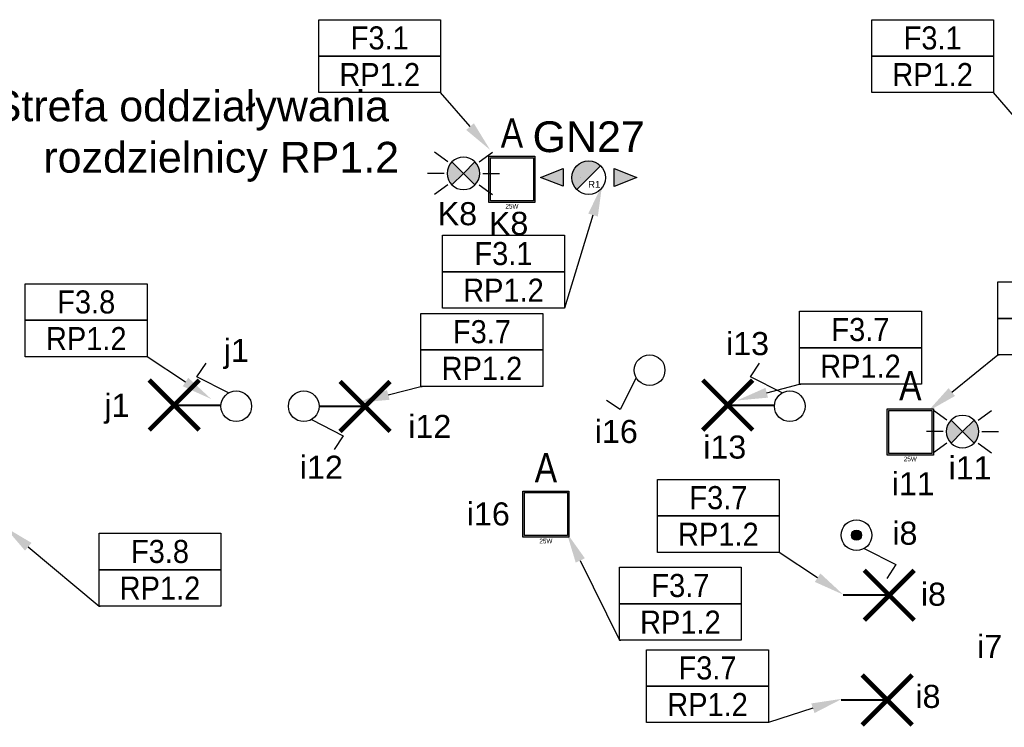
# Model space of a CAD drawing. Header units: millimetres. Extents: x 38270 to 48687, y 14738 to 20042.
# Tile 10 of 19: x 40669 to 41309, y 15155 to 15615. Entities that reach past the tile are written whole.
import ezdxf
from ezdxf import colors
from ezdxf.entities.mleader import LeaderData, LeaderLine
from ezdxf.enums import TextEntityAlignment as Align
from ezdxf.math import Vec2, Vec3

# ---------------------------------------------------------------- set-up
doc = ezdxf.new("R2010")
doc.units = ezdxf.units.MM
for name, color, linetype in [('_IE_Adresy_Obwodów', 246, 'Continuous'), ('_IE_Czujki ruchu ośw', 170, 'Continuous'), ('_IE_Oświetlenie podstawowe oprawy', 5, 'Continuous'), ('_IE_Strefy oddziaływania rozdzielnic elektrycznych', 240, 'Continuous'), ('_IE_Strefy sterowania ośw', 242, 'Continuous'), ('_IE_Strefy sterowania oświetleniem', 242, 'Continuous'), ('_IE_Łączniki_ośw_IP20', 5, 'Continuous'), ('_IE_Łączniki_ośw_IP44', 5, 'Continuous'), ('AX - OPISY', 240, 'Continuous'), ('AX - OPRAWY  EWAKUACYJNE', 240, 'Continuous')]:
    doc.layers.add(name, color=color, linetype=linetype)
doc.layers.add('_IE_punkty oświetleniowe', color=170, linetype='Continuous', lineweight=40)
doc.layers.add('AX - ADRESACJA', color=240, linetype='Continuous', lineweight=5)
doc.styles.add('ARIAL', font='arial.ttf')
doc.styles.add('ARIAL 1.0', font='txt')
doc.styles.add('ML-LENA', font='ARIALN.TTF')
doc.styles.add('ROMANS', font='simplex.shx', dxfattribs={"width": 0.8})
doc.styles.get("Standard").update_dxf_attribs({"font": 'ARIAL.TTF'})

# ---------------------------------------------------------------- blocks, each defined once
blk = doc.blocks.new('*U5022')
at = {"layer": '_IE_Łączniki_ośw_IP20', "color": 170, "ltscale": 3}
for p, q in [((1418.02, 1520.84), (1438.71, 1510.36)), ((1438.71, 1510.36), (1432.72, 1501.38))]:
    blk.add_line(p, q, dxfattribs=at)
blk.add_circle((1413.07, 1529.5), 9.98, dxfattribs=at)
at = {"layer": '_IE_Strefy sterowania ośw', "style": 'ARIAL', "flags": 12}
blk.add_attdef('STREFAOŚW', text='', height=17, dxfattribs=at).set_placement((1503.25, 1537.3), align=Align.MIDDLE)
blk = doc.blocks.new('*U5024')
at = {"layer": '_IE_Łączniki_ośw_IP20', "color": 170, "ltscale": 3}
for p, q in [((1387.42, 1548.64), (1393.41, 1557.63)), ((1408.12, 1538.17), (1387.42, 1548.64))]:
    blk.add_line(p, q, dxfattribs=at)
blk.add_circle((1413.07, 1529.5), 9.98, dxfattribs=at)
at = {"layer": '_IE_Strefy sterowania ośw', "style": 'ARIAL', "flags": 12}
blk.add_attdef('STREFAOŚW', text='', height=17, dxfattribs=at).set_placement((1503.25, 1537.3), align=Align.MIDDLE)
blk = doc.blocks.new('*U5019')
at = {"layer": '_IE_Łączniki_ośw_IP20', "color": 170, "ltscale": 3}
for p, q in [((1404.4, 1524.55), (1393.93, 1503.86)), ((1393.93, 1503.86), (1384.94, 1509.84))]:
    blk.add_line(p, q, dxfattribs=at)
blk.add_circle((1413.07, 1529.5), 9.98, dxfattribs=at)
at = {"layer": '_IE_Strefy sterowania ośw', "style": 'ARIAL', "flags": 12}
blk.add_attdef('STREFAOŚW', text='', height=17, dxfattribs=at).set_placement((1503.25, 1537.3), align=Align.MIDDLE)
blk = doc.blocks.new('*U5042')
at = {"layer": '_IE_punkty oświetleniowe', "ltscale": 2}
blk.add_line((0, 0), (29.89, 0), dxfattribs=at)
at = {"layer": '_IE_punkty oświetleniowe', "ltscale": 2, "const_width": 3}
for points in [[(16.25, -16.25), (-16.25, 16.25)], [(16.25, 16.25), (-16.25, -16.25)]]:
    blk.add_lwpolyline(points, dxfattribs=at)
blk = doc.blocks.new('*U5046')
at = {"layer": '_IE_Łączniki_ośw_IP44'}
h = blk.add_hatch(color=170, dxfattribs=at)
edge = h.paths.add_edge_path()
edge.add_arc((1413.07, 1529.5), 3.27, 270, 630)
at = {"layer": '_IE_Łączniki_ośw_IP20', "color": 170, "ltscale": 3}
for p, q in [((1418.02, 1520.84), (1438.71, 1510.36)), ((1438.71, 1510.36), (1432.72, 1501.38))]:
    blk.add_line(p, q, dxfattribs=at)
blk.add_circle((1413.07, 1529.5), 9.98, dxfattribs=at)
at = {"layer": '_IE_Łączniki_ośw_IP44', "color": 170}
blk.add_circle((1413.07, 1529.5), 3.27, dxfattribs=at)
at = {"layer": '_IE_Strefy sterowania ośw', "style": 'ARIAL', "flags": 12}
blk.add_attdef('STREFAOŚW', text='', height=17, dxfattribs=at).set_placement((1503.25, 1537.3), align=Align.MIDDLE)
blk = doc.blocks.new('Czujka ruchu sufitowa')
at = {"layer": '_IE_Czujki ruchu ośw'}
for points in [[(3278.03, 380.43), (3285.51, 372.96), (3278.03, 365.48, -0.414214)], [(3292.98, 380.43), (3285.51, 372.96), (3292.98, 365.48, 0.414214)]]:
    blk.add_hatch(color=170, dxfattribs=at).paths.add_polyline_path(points)
at = {"layer": '_IE_Czujki ruchu ośw', "color": 170}
for p, q in [((3275.28, 380.38), (3266.59, 386.7)), ((3295.73, 380.38), (3304.42, 386.7)), ((3285.51, 372.96), (3278.03, 380.43)), ((3285.51, 372.96), (3292.98, 380.43)), ((3272.87, 372.96), (3262.13, 372.96)), ((3278.03, 365.48), (3285.51, 372.96)), ((3292.98, 365.48), (3285.51, 372.96)), ((3298.14, 372.96), (3308.89, 372.96)), ((3275.28, 365.53), (3266.59, 359.21)), ((3295.73, 365.53), (3304.42, 359.21))]:
    blk.add_line(p, q, dxfattribs=at)
for start, end in [(90, 270), (270, 90)]:
    blk.add_arc((3285.51, 372.96), 10.57, start, end, dxfattribs=at)
blk = doc.blocks.new('AX - GN27')
at = {"layer": 'AX - OPRAWY  EWAKUACYJNE', "color": 251, "style": 'ARIAL 1.0'}
blk.add_text('GN27', height=0.784, dxfattribs=at).set_placement((-1.5, -0.3))
blk = doc.blocks.new('GN27')
at = {"layer": 'AX - OPRAWY  EWAKUACYJNE'}
for points in [[(15.5, 15.5, 0.668179), (-21.9, 0, 0.198912), (-15.5, -15.5)], [(-62.5, 0.4), (-33.2, -11.2), (-33.2, 12.1)], [(33.2, 12), (62.5, 0.4), (33.2, -11.3)]]:
    blk.add_hatch(color=256, dxfattribs=at).paths.add_polyline_path(points)
for p, q in [((15.5, 15.5), (-15.5, -15.5)), ((-62.5, 0.4), (-33.2, 12.1)), ((-33.2, -11.2), (-62.5, 0.4)), ((-33.2, 12.1), (-33.2, -11.2)), ((33.2, 12), (62.5, 0.4)), ((33.2, -11.3), (33.2, 12)), ((62.5, 0.4), (33.2, -11.3))]:
    blk.add_line(p, q, dxfattribs=at)
blk.add_circle((0, 0), 21.9, dxfattribs=at)
at = {"layer": 'AX - OPRAWY  EWAKUACYJNE', "color": 2}
blk.add_blockref('AX - GN27', (-11.3, -0.1), dxfattribs=at)
at = {"layer": 'AX - ADRESACJA', "style": 'ROMANS', "width": 0.8, "flags": 4}
blk.add_attdef('AX_ADRES', text='', height=20, dxfattribs=at).set_placement((-1.6, -46.2), align=Align.MIDDLE)
at = {"layer": 'AX - OPRAWY  EWAKUACYJNE', "lineweight": 5, "style": 'ARIAL 1.0'}
blk.add_text('R1', height=9, dxfattribs=at).set_placement((7.2, -8.7), align=Align.MIDDLE)
at = {"layer": 'AX - OPRAWY  EWAKUACYJNE', "lineweight": 5, "style": 'ROMANS', "width": 0.8, "flags": 13}
blk.add_attdef('TYP', (-12.6, -0.8), '', height=0.2, dxfattribs=at)
blk = doc.blocks.new('F8R3B6Q8J0')
h = blk.add_hatch(color=0)
h.dxf.hatch_style = 1
h.paths.add_polyline_path([(-0.15, -0.15), (-0.15, 0.15), (0.15, 0.15), (0.15, -0.15)])
h.paths.add_polyline_path([(-0.14, -0.14), (-0.14, 0.14), (0.14, 0.14), (0.14, -0.14)], flags=16)
at = {"color": 0}
for p, q in [((-0.15, -0.15, 0.055), (-0.15, 0.15)), ((-0.15, 0.15), (0.15, 0.15, 0.055)), ((-0.14, -0.14), (-0.14, 0.14)), ((-0.14, 0.14), (0.14, 0.14)), ((0.14, 0.14), (0.14, -0.14)), ((0.15, 0.15, 0.055), (0.15, -0.15)), ((0.15, -0.15), (-0.15, -0.15, 0.055)), ((0.14, -0.14), (-0.14, -0.14))]:
    blk.add_line(p, q, dxfattribs=at)
at = {"color": 0, "style": 'ML-LENA'}
blk.add_attdef('SYMBOL', text='', height=0.19, dxfattribs=at).set_placement((0, 0.15, 244.664), align=Align.BOTTOM_CENTER)
blk.add_attdef('Atr3', text='', height=0.16, dxfattribs=at).set_placement((-0.175, 0, -3.3718), align=Align.MIDDLE_RIGHT)
blk.add_attdef('Atr1', text='', height=0.16, dxfattribs=at).set_placement((0.1742, 0, -3.3993), align=Align.MIDDLE_LEFT)
for tag, height, p in [('MOC', 0.03, (0, -0.16)), ('Atr2', 0.16, (0, -0.197, -3.3993))]:
    blk.add_attdef(tag, text='', height=height, dxfattribs=at).set_placement(p, align=Align.TOP_CENTER)
blk = doc.blocks.new('*U36495')
at = {"layer": '_IE_Adresy_Obwodów', "color": 7}
for points in [[(-792.5, 474.4), (0, 474.4), (0, 237.2), (-792.5, 237.2)], [(-792.5, 237.2), (0, 237.2), (0, 0), (-792.5, 0)]]:
    blk.add_lwpolyline(points, close=True, dxfattribs=at)
at = {"layer": '_IE_Adresy_Obwodów', "width": 0.9, "flags": 12}
for tag, p in [('ADRES', (-396.2, 355.8)), ('ROZDZ', (-396.2, 118.6))]:
    blk.add_attdef(tag, text='', height=150, dxfattribs=at).set_placement(p, align=Align.MIDDLE)
ml = blk.add_multileader_mtext('Standard')
ml.set_content(' ')
ml.set_leader_properties()
ml.build(insert=Vec2(0, 0))
ml.multileader.update_dxf_attribs({"arrow_head_size": 200})
ctx = ml.context
ctx.base_point, ctx.arrow_head_size, ctx.plane_origin = Vec3(-13.6, 0), 200, Vec3(553.5, 71.8)
ctx.text_align_type = 2
notes = []
notes.append((ctx, [(0, (1, 1, 0), (0, 0), (-1, 0), 8, [(0, [(244.8, 797.1), (0, 0)], 0, [])])]))
ctx.mtext.insert, ctx.mtext.alignment, ctx.mtext.flow_direction = Vec3(-10, 2), 3, 5
for ctx, leaders in notes:
    for number, flags, end, landing, length, lines in leaders:
        leader = LeaderData()
        leader.index, (leader.has_last_leader_line, leader.has_dogleg_vector, leader.attachment_direction) = number, flags
        leader.last_leader_point, leader.dogleg_vector, leader.dogleg_length = Vec3(end), Vec3(landing), length
        for number, points, colour, breaks in lines:
            line = LeaderLine()
            line.index, line.vertices, line.color, line.breaks = number, Vec3.list(points), colors.encode_raw_color(colour), breaks
            leader.lines.append(line)
        ctx.leaders.append(leader)
blk = doc.blocks.new('*U36493')
at = {"layer": '_IE_Adresy_Obwodów', "color": 7}
for points in [[(-792.5, 474.4), (0, 474.4), (0, 237.2), (-792.5, 237.2)], [(-792.5, 237.2), (0, 237.2), (0, 0), (-792.5, 0)]]:
    blk.add_lwpolyline(points, close=True, dxfattribs=at)
at = {"layer": '_IE_Adresy_Obwodów', "width": 0.9, "flags": 12}
for tag, p in [('ADRES', (-396.2, 355.8)), ('ROZDZ', (-396.2, 118.6))]:
    blk.add_attdef(tag, text='', height=150, dxfattribs=at).set_placement(p, align=Align.MIDDLE)
ml = blk.add_multileader_mtext('Standard')
ml.set_content(' ')
ml.set_leader_properties()
ml.build(insert=Vec2(0, 0))
ml.multileader.update_dxf_attribs({"arrow_head_size": 200})
ctx = ml.context
ctx.base_point, ctx.arrow_head_size, ctx.plane_origin = Vec3(-13.6, 0), 200, Vec3(553.5, 71.8)
ctx.text_align_type = 2
notes = []
notes.append((ctx, [(0, (1, 1, 0), (0, 0), (-1, 0), 8, [(0, [(321.9, -372.2), (0, 0)], 0, [])])]))
ctx.mtext.insert, ctx.mtext.alignment, ctx.mtext.flow_direction = Vec3(-10, 2), 3, 5
for ctx, leaders in notes:
    for number, flags, end, landing, length, lines in leaders:
        leader = LeaderData()
        leader.index, (leader.has_last_leader_line, leader.has_dogleg_vector, leader.attachment_direction) = number, flags
        leader.last_leader_point, leader.dogleg_vector, leader.dogleg_length = Vec3(end), Vec3(landing), length
        for number, points, colour, breaks in lines:
            line = LeaderLine()
            line.index, line.vertices, line.color, line.breaks = number, Vec3.list(points), colors.encode_raw_color(colour), breaks
            leader.lines.append(line)
        ctx.leaders.append(leader)
blk = doc.blocks.new('*U36699')
at = {"layer": '_IE_Adresy_Obwodów', "color": 7}
for points in [[(-792.5, 474.4), (0, 474.4), (0, 237.2), (-792.5, 237.2)], [(-792.5, 237.2), (0, 237.2), (0, 0), (-792.5, 0)]]:
    blk.add_lwpolyline(points, close=True, dxfattribs=at)
at = {"layer": '_IE_Adresy_Obwodów', "width": 0.9, "flags": 12}
for tag, p in [('ADRES', (-396.2, 355.8)), ('ROZDZ', (-396.2, 118.6))]:
    blk.add_attdef(tag, text='', height=150, dxfattribs=at).set_placement(p, align=Align.MIDDLE)
ml = blk.add_multileader_mtext('Standard')
ml.set_content(' ')
ml.set_leader_properties()
ml.build(insert=Vec2(0, 0))
ml.multileader.update_dxf_attribs({"arrow_head_size": 200})
ctx = ml.context
ctx.base_point, ctx.arrow_head_size, ctx.plane_origin = Vec3(-784.5, 0), 200, Vec3(-1345.9, 71.8)
notes = []
notes.append((ctx, [(0, (1, 1, 0), (-792.5, 0), (1, 0), 8, [(0, [(-1248.4, -366.8), (-792.5, 0)], 0, [])])]))
ctx.mtext.insert, ctx.mtext.flow_direction = Vec3(-782.5, 2), 5
for ctx, leaders in notes:
    for number, flags, end, landing, length, lines in leaders:
        leader = LeaderData()
        leader.index, (leader.has_last_leader_line, leader.has_dogleg_vector, leader.attachment_direction) = number, flags
        leader.last_leader_point, leader.dogleg_vector, leader.dogleg_length = Vec3(end), Vec3(landing), length
        for number, points, colour, breaks in lines:
            line = LeaderLine()
            line.index, line.vertices, line.color, line.breaks = number, Vec3.list(points), colors.encode_raw_color(colour), breaks
            leader.lines.append(line)
        ctx.leaders.append(leader)
blk = doc.blocks.new('*U36718')
at = {"layer": '_IE_Adresy_Obwodów', "color": 7}
for points in [[(-792.5, 474.4), (0, 474.4), (0, 237.2), (-792.5, 237.2)], [(-792.5, 237.2), (0, 237.2), (0, 0), (-792.5, 0)]]:
    blk.add_lwpolyline(points, close=True, dxfattribs=at)
at = {"layer": '_IE_Adresy_Obwodów', "width": 0.9, "flags": 12}
for tag, p in [('ADRES', (-396.2, 355.8)), ('ROZDZ', (-396.2, 118.6))]:
    blk.add_attdef(tag, text='', height=150, dxfattribs=at).set_placement(p, align=Align.MIDDLE)
ml = blk.add_multileader_mtext('Standard')
ml.set_content(' ')
ml.set_leader_properties()
ml.build(insert=Vec2(0, 0))
ml.multileader.update_dxf_attribs({"arrow_head_size": 200})
ctx = ml.context
ctx.base_point, ctx.arrow_head_size, ctx.plane_origin = Vec3(-784.5, 0), 200, Vec3(-1345.9, 71.8)
notes = []
notes.append((ctx, [(0, (1, 1, 0), (-792.5, 0), (1, 0), 8, [(0, [(-1135.5, 698.2), (-792.5, 0)], 0, [])])]))
ctx.mtext.insert, ctx.mtext.flow_direction = Vec3(-782.5, 2), 5
for ctx, leaders in notes:
    for number, flags, end, landing, length, lines in leaders:
        leader = LeaderData()
        leader.index, (leader.has_last_leader_line, leader.has_dogleg_vector, leader.attachment_direction) = number, flags
        leader.last_leader_point, leader.dogleg_vector, leader.dogleg_length = Vec3(end), Vec3(landing), length
        for number, points, colour, breaks in lines:
            line = LeaderLine()
            line.index, line.vertices, line.color, line.breaks = number, Vec3.list(points), colors.encode_raw_color(colour), breaks
            leader.lines.append(line)
        ctx.leaders.append(leader)
blk = doc.blocks.new('*U36721')
at = {"layer": '_IE_Adresy_Obwodów', "color": 7}
for points in [[(-792.5, 474.4), (0, 474.4), (0, 237.2), (-792.5, 237.2)], [(-792.5, 237.2), (0, 237.2), (0, 0), (-792.5, 0)]]:
    blk.add_lwpolyline(points, close=True, dxfattribs=at)
at = {"layer": '_IE_Adresy_Obwodów', "width": 0.9, "flags": 12}
for tag, p in [('ADRES', (-396.2, 355.8)), ('ROZDZ', (-396.2, 118.6))]:
    blk.add_attdef(tag, text='', height=150, dxfattribs=at).set_placement(p, align=Align.MIDDLE)
ml = blk.add_multileader_mtext('Standard')
ml.set_content(' ')
ml.set_leader_properties()
ml.build(insert=Vec2(0, 0))
ml.multileader.update_dxf_attribs({"arrow_head_size": 200})
ctx = ml.context
ctx.base_point, ctx.arrow_head_size, ctx.plane_origin = Vec3(-784.5, 0), 200, Vec3(-1345.9, 71.8)
notes = []
notes.append((ctx, [(0, (1, 1, 0), (-792.5, 0), (1, 0), 8, [(0, [(-1199, -105.8), (-792.5, 0)], 0, [])])]))
ctx.mtext.insert, ctx.mtext.flow_direction = Vec3(-782.5, 2), 5
for ctx, leaders in notes:
    for number, flags, end, landing, length, lines in leaders:
        leader = LeaderData()
        leader.index, (leader.has_last_leader_line, leader.has_dogleg_vector, leader.attachment_direction) = number, flags
        leader.last_leader_point, leader.dogleg_vector, leader.dogleg_length = Vec3(end), Vec3(landing), length
        for number, points, colour, breaks in lines:
            line = LeaderLine()
            line.index, line.vertices, line.color, line.breaks = number, Vec3.list(points), colors.encode_raw_color(colour), breaks
            leader.lines.append(line)
        ctx.leaders.append(leader)
blk = doc.blocks.new('*U36723')
at = {"layer": '_IE_Adresy_Obwodów', "color": 7}
for points in [[(-792.5, 474.4), (0, 474.4), (0, 237.2), (-792.5, 237.2)], [(-792.5, 237.2), (0, 237.2), (0, 0), (-792.5, 0)]]:
    blk.add_lwpolyline(points, close=True, dxfattribs=at)
at = {"layer": '_IE_Adresy_Obwodów', "width": 0.9, "flags": 12}
for tag, p in [('ADRES', (-396.2, 355.8)), ('ROZDZ', (-396.2, 118.6))]:
    blk.add_attdef(tag, text='', height=150, dxfattribs=at).set_placement(p, align=Align.MIDDLE)
ml = blk.add_multileader_mtext('Standard')
ml.set_content(' ')
ml.set_leader_properties()
ml.build(insert=Vec2(0, 0))
ml.multileader.update_dxf_attribs({"arrow_head_size": 200})
ctx = ml.context
ctx.base_point, ctx.arrow_head_size, ctx.plane_origin = Vec3(-784.5, 0), 200, Vec3(-1345.9, 71.8)
notes = []
notes.append((ctx, [(0, (1, 1, 0), (-792.5, 0), (1, 0), 8, [(0, [(-1199, -105.8), (-792.5, 0)], 0, [])])]))
ctx.mtext.insert, ctx.mtext.flow_direction = Vec3(-782.5, 2), 5
for ctx, leaders in notes:
    for number, flags, end, landing, length, lines in leaders:
        leader = LeaderData()
        leader.index, (leader.has_last_leader_line, leader.has_dogleg_vector, leader.attachment_direction) = number, flags
        leader.last_leader_point, leader.dogleg_vector, leader.dogleg_length = Vec3(end), Vec3(landing), length
        for number, points, colour, breaks in lines:
            line = LeaderLine()
            line.index, line.vertices, line.color, line.breaks = number, Vec3.list(points), colors.encode_raw_color(colour), breaks
            leader.lines.append(line)
        ctx.leaders.append(leader)
blk = doc.blocks.new('*U36725')
at = {"layer": '_IE_Adresy_Obwodów', "color": 7}
for points in [[(-792.5, 474.4), (0, 474.4), (0, 237.2), (-792.5, 237.2)], [(-792.5, 237.2), (0, 237.2), (0, 0), (-792.5, 0)]]:
    blk.add_lwpolyline(points, close=True, dxfattribs=at)
at = {"layer": '_IE_Adresy_Obwodów', "width": 0.9, "flags": 12}
for tag, p in [('ADRES', (-396.2, 355.8)), ('ROZDZ', (-396.2, 118.6))]:
    blk.add_attdef(tag, text='', height=150, dxfattribs=at).set_placement(p, align=Align.MIDDLE)
ml = blk.add_multileader_mtext('Standard')
ml.set_content(' ')
ml.set_leader_properties()
ml.build(insert=Vec2(0, 0))
ml.multileader.update_dxf_attribs({"arrow_head_size": 200})
ctx = ml.context
ctx.base_point, ctx.arrow_head_size, ctx.plane_origin = Vec3(-13.6, 0), 200, Vec3(553.5, 71.8)
ctx.text_align_type = 2
notes = []
notes.append((ctx, [(0, (1, 1, 0), (0, 0), (-1, 0), 8, [(0, [(416.1, -275.1), (0, 0)], 0, [])])]))
ctx.mtext.insert, ctx.mtext.alignment, ctx.mtext.flow_direction = Vec3(-10, 2), 3, 5
for ctx, leaders in notes:
    for number, flags, end, landing, length, lines in leaders:
        leader = LeaderData()
        leader.index, (leader.has_last_leader_line, leader.has_dogleg_vector, leader.attachment_direction) = number, flags
        leader.last_leader_point, leader.dogleg_vector, leader.dogleg_length = Vec3(end), Vec3(landing), length
        for number, points, colour, breaks in lines:
            line = LeaderLine()
            line.index, line.vertices, line.color, line.breaks = number, Vec3.list(points), colors.encode_raw_color(colour), breaks
            leader.lines.append(line)
        ctx.leaders.append(leader)
blk = doc.blocks.new('*U36728')
at = {"layer": '_IE_Adresy_Obwodów', "color": 7}
for points in [[(-792.5, 474.4), (0, 474.4), (0, 237.2), (-792.5, 237.2)], [(-792.5, 237.2), (0, 237.2), (0, 0), (-792.5, 0)]]:
    blk.add_lwpolyline(points, close=True, dxfattribs=at)
at = {"layer": '_IE_Adresy_Obwodów', "width": 0.9, "flags": 12}
for tag, p in [('ADRES', (-396.2, 355.8)), ('ROZDZ', (-396.2, 118.6))]:
    blk.add_attdef(tag, text='', height=150, dxfattribs=at).set_placement(p, align=Align.MIDDLE)
ml = blk.add_multileader_mtext('Standard')
ml.set_content(' ')
ml.set_leader_properties()
ml.build(insert=Vec2(0, 0))
ml.multileader.update_dxf_attribs({"arrow_head_size": 200})
ctx = ml.context
ctx.base_point, ctx.arrow_head_size, ctx.plane_origin = Vec3(-13.6, 0), 200, Vec3(553.5, 71.8)
ctx.text_align_type = 2
notes = []
notes.append((ctx, [(0, (1, 1, 0), (0, 0), (-1, 0), 8, [(0, [(479.6, 155.2), (0, 0)], 0, [])])]))
ctx.mtext.insert, ctx.mtext.alignment, ctx.mtext.flow_direction = Vec3(-10, 2), 3, 5
for ctx, leaders in notes:
    for number, flags, end, landing, length, lines in leaders:
        leader = LeaderData()
        leader.index, (leader.has_last_leader_line, leader.has_dogleg_vector, leader.attachment_direction) = number, flags
        leader.last_leader_point, leader.dogleg_vector, leader.dogleg_length = Vec3(end), Vec3(landing), length
        for number, points, colour, breaks in lines:
            line = LeaderLine()
            line.index, line.vertices, line.color, line.breaks = number, Vec3.list(points), colors.encode_raw_color(colour), breaks
            leader.lines.append(line)
        ctx.leaders.append(leader)
blk = doc.blocks.new('*U36769')
at = {"layer": '_IE_Adresy_Obwodów', "color": 7}
for points in [[(-792.5, 474.4), (0, 474.4), (0, 237.2), (-792.5, 237.2)], [(-792.5, 237.2), (0, 237.2), (0, 0), (-792.5, 0)]]:
    blk.add_lwpolyline(points, close=True, dxfattribs=at)
at = {"layer": '_IE_Adresy_Obwodów', "width": 0.9, "flags": 12}
for tag, p in [('ADRES', (-396.2, 355.8)), ('ROZDZ', (-396.2, 118.6))]:
    blk.add_attdef(tag, text='', height=150, dxfattribs=at).set_placement(p, align=Align.MIDDLE)
ml = blk.add_multileader_mtext('Standard')
ml.set_content(' ')
ml.set_leader_properties()
ml.build(insert=Vec2(0, 0))
ml.multileader.update_dxf_attribs({"arrow_head_size": 200})
ctx = ml.context
ctx.base_point, ctx.arrow_head_size, ctx.plane_origin = Vec3(-13.6, 0), 200, Vec3(553.5, 71.8)
ctx.text_align_type = 2
notes = []
notes.append((ctx, [(0, (1, 1, 0), (0, 0), (-1, 0), 8, [(0, [(416.1, -275.1), (0, 0)], 0, [])])]))
ctx.mtext.insert, ctx.mtext.alignment, ctx.mtext.flow_direction = Vec3(-10, 2), 3, 5
for ctx, leaders in notes:
    for number, flags, end, landing, length, lines in leaders:
        leader = LeaderData()
        leader.index, (leader.has_last_leader_line, leader.has_dogleg_vector, leader.attachment_direction) = number, flags
        leader.last_leader_point, leader.dogleg_vector, leader.dogleg_length = Vec3(end), Vec3(landing), length
        for number, points, colour, breaks in lines:
            line = LeaderLine()
            line.index, line.vertices, line.color, line.breaks = number, Vec3.list(points), colors.encode_raw_color(colour), breaks
            leader.lines.append(line)
        ctx.leaders.append(leader)
blk = doc.blocks.new('*U36781')
at = {"layer": '_IE_Adresy_Obwodów', "color": 7}
for points in [[(-792.5, 474.4), (0, 474.4), (0, 237.2), (-792.5, 237.2)], [(-792.5, 237.2), (0, 237.2), (0, 0), (-792.5, 0)]]:
    blk.add_lwpolyline(points, close=True, dxfattribs=at)
at = {"layer": '_IE_Adresy_Obwodów', "width": 0.9, "flags": 12}
for tag, p in [('ADRES', (-396.2, 355.8)), ('ROZDZ', (-396.2, 118.6))]:
    blk.add_attdef(tag, text='', height=150, dxfattribs=at).set_placement(p, align=Align.MIDDLE)
ml = blk.add_multileader_mtext('Standard')
ml.set_content(' ')
ml.set_leader_properties()
ml.build(insert=Vec2(0, 0))
ml.multileader.update_dxf_attribs({"arrow_head_size": 200})
ctx = ml.context
ctx.base_point, ctx.arrow_head_size, ctx.plane_origin = Vec3(-784.5, 0), 200, Vec3(-1345.9, 71.8)
notes = []
notes.append((ctx, [(0, (1, 1, 0), (-792.5, 0), (1, 0), 8, [(0, [(-1406.1, 514.9), (-792.5, 0)], 0, [])])]))
ctx.mtext.insert, ctx.mtext.flow_direction = Vec3(-782.5, 2), 5
for ctx, leaders in notes:
    for number, flags, end, landing, length, lines in leaders:
        leader = LeaderData()
        leader.index, (leader.has_last_leader_line, leader.has_dogleg_vector, leader.attachment_direction) = number, flags
        leader.last_leader_point, leader.dogleg_vector, leader.dogleg_length = Vec3(end), Vec3(landing), length
        for number, points, colour, breaks in lines:
            line = LeaderLine()
            line.index, line.vertices, line.color, line.breaks = number, Vec3.list(points), colors.encode_raw_color(colour), breaks
            leader.lines.append(line)
        ctx.leaders.append(leader)

msp = doc.modelspace()

# ---------------------------------------------------------------- block references
at = {"layer": '_IE_Adresy_Obwodów', "xscale": 0.1, "yscale": 0.1, "zscale": 0.1}
for name, p, values in [('*U36493', (40942.85, 15567.7), {'ADRES': 'F3.1', 'ROZDZ': 'RP1.2'}), ('*U36493', (41302.44, 15567.7), {'ADRES': 'F3.1', 'ROZDZ': 'RP1.2'}), ('*U36495', (41023.32, 15427.51), {'ADRES': 'F3.1', 'ROZDZ': 'RP1.2'}), ('*U36769', (40751.98, 15396.02), {'ADRES': 'F3.8', 'ROZDZ': 'RP1.2'}), ('*U36699', (41384.54, 15397.15), {'ADRES': 'F3.7', 'ROZDZ': 'RP1.2'}), ('*U36721', (41009.32, 15376.69), {'ADRES': 'F3.7', 'ROZDZ': 'RP1.2'}), ('*U36723', (41255.47, 15378.1), {'ADRES': 'F3.7', 'ROZDZ': 'RP1.2'}), ('*U36725', (41163.08, 15268.78), {'ADRES': 'F3.7', 'ROZDZ': 'RP1.2'}), ('*U36781', (40799.94, 15233.8), {'ADRES': 'F3.8', 'ROZDZ': 'RP1.2'}), ('*U36718', (41138.39, 15211.65), {'ADRES': 'F3.7', 'ROZDZ': 'RP1.2'}), ('*U36728', (41156.02, 15158.05), {'ADRES': 'F3.7', 'ROZDZ': 'RP1.2'})]:
    msp.add_blockref(name, p, dxfattribs=at).add_auto_attribs(values)
at = {"layer": '_IE_Czujki ruchu ośw'}
for p in [(37672.18, 15142.25), (37996.76, 14974.33)]:
    msp.add_blockref('Czujka ruchu sufitowa', p, dxfattribs=at)
at = {"layer": '_IE_Oświetlenie podstawowe oprawy', "xscale": 100, "yscale": 100, "zscale": 100}
for p in [(40989.21, 15511.31, 250), (41248.3, 15347.01, 250), (41011.3, 15293.64, 250)]:
    msp.add_blockref('F8R3B6Q8J0', p, dxfattribs=at).add_auto_attribs({'SYMBOL': 'A', 'MOC': '25W'})
at = {"layer": '_IE_punkty oświetleniowe'}
for p in [(40769.55, 15364.53), (41129.55, 15364.53)]:
    msp.add_blockref('*U5042', p, dxfattribs=at)
at = {"layer": '_IE_punkty oświetleniowe', "rotation": 180}
for p in [(40893.7, 15363.64), (41234.6, 15240.9), (41233.19, 15172.77)]:
    msp.add_blockref('*U5042', p, dxfattribs=at)
at = {"layer": '_IE_Łączniki_ośw_IP20'}
for name, p in [('*U5019', (39665.68, 13857.73)), ('*U5024', (39396.84, 13834.27)), ('*U5024', (39756.84, 13834.27)), ('*U5022', (39440.77, 13834.27))]:
    msp.add_blockref(name, p, dxfattribs=at)
at = {"layer": '_IE_Łączniki_ośw_IP44'}
msp.add_blockref('*U5046', (39800.22, 13750.45), dxfattribs=at)
at = {"layer": 'AX - OPRAWY  EWAKUACYJNE', "xscale": 0.5, "yscale": 0.5, "zscale": 0.5}
msp.add_blockref('GN27', (41039.13, 15512.41, 250), dxfattribs=at)

# ---------------------------------------------------------------- texts
at = {"layer": '_IE_Strefy oddziaływania rozdzielnic elektrycznych', "insert": (40362.75, 15569.05), "char_height": 20, "width": 832.9262, "attachment_point": 1}
msp.add_mtext('\\pxi14.438774;Strefa oddziaływania \\P\\pi16.085432,l0;rozdzielnicy RP1.2', dxfattribs=at)
at = {"layer": '_IE_Strefy sterowania oświetleniem', "char_height": 15, "attachment_point": 1, "style": 'ARIAL'}
for s, insert in [('K8', (40940.92, 15496.49)), ('K8', (40974.24, 15490.2)), ('j1', (40801.84, 15407.57)), ('i13', (41128.45, 15412.02)), ('j1', (40724.17, 15371.87)), ('i12', (40921.79, 15358.15)), ('i16', (41043.11, 15354.89)), ('i13', (41113.64, 15344.75)), ('i12', (40851.26, 15331.61)), ('i11', (41273.22, 15331.24)), ('i11', (41236.19, 15320.91)), ('i16', (40959.88, 15301.28)), ('i8', (41236.63, 15288.73)), ('i8', (41255.15, 15249.06)), ('i7', (41291.73, 15215.12)), ('i8', (41251.62, 15182.62))]:
    msp.add_mtext_dynamic_manual_height_columns(s, width=145.0252, gutter_width=12.5, heights=[0], dxfattribs=dict(at, insert=insert))
at = {"layer": 'AX - OPISY', "style": 'ARIAL 1.0'}
msp.add_text('GN27', height=20, dxfattribs=at).set_placement((41039.13, 15539.04, 250), align=Align.MIDDLE)

doc.saveas('drawing.dxf')
